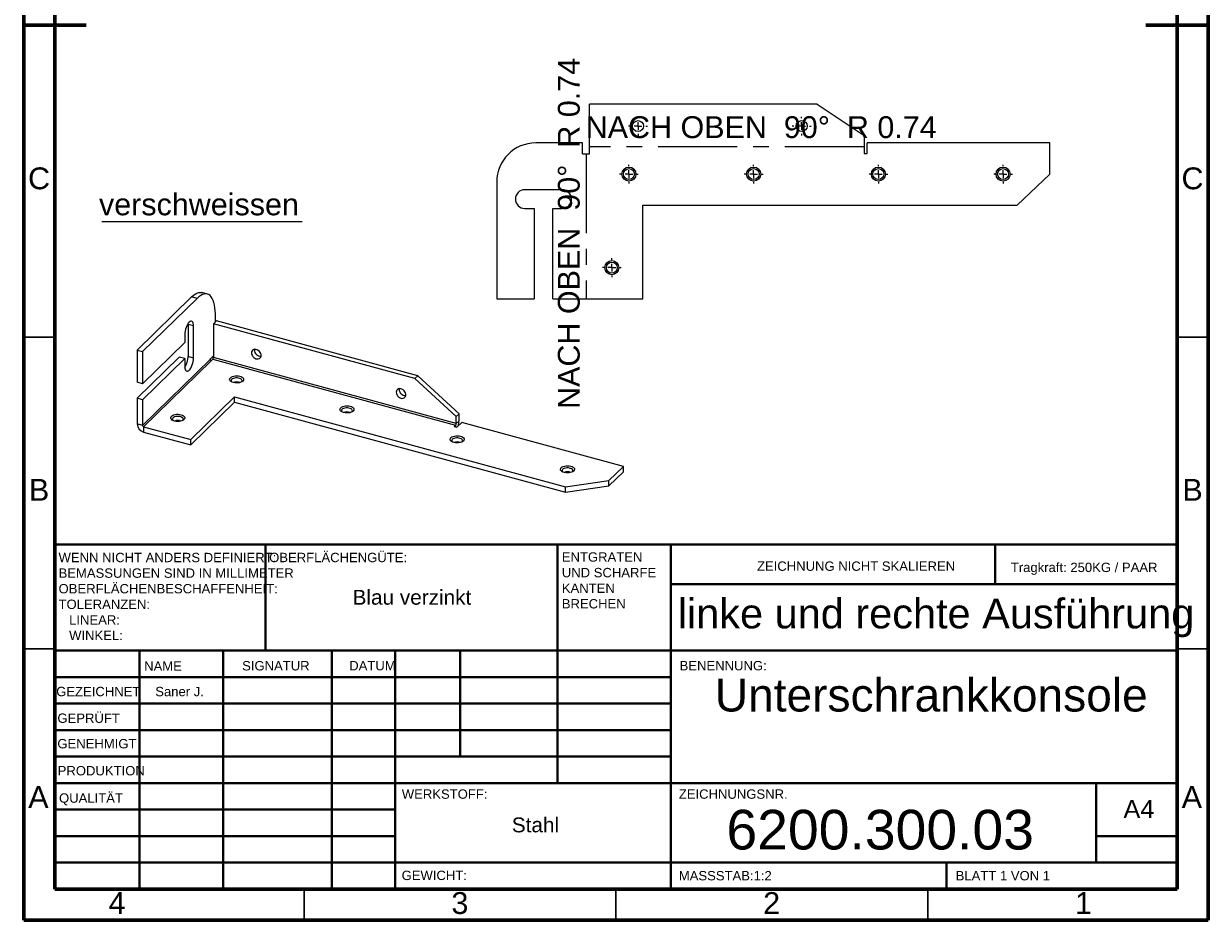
# Model space of a CAD drawing. Header units: millimetres. Extents: x 15 to 205, y 5 to 292.
# Tile 1 of 3: x 15 to 205, y 5 to 149. Entities that reach past the tile are written whole.
import ezdxf

# ---------------------------------------------------------------- set-up
doc = ezdxf.new("R2010")
doc.units = ezdxf.units.MM
doc.linetypes.add('CENTERX2', pattern=[20.32, 12.7, -2.54, 2.54, -2.54])
doc.layers.get('0').update_dxf_attribs({"color": 18, "true_color": 0x000000})
doc.styles.add('SLDTEXTSTYLE0', font='arial.ttf')

# ---------------------------------------------------------------- blocks, each defined once
blk = doc.blocks.new('SW_CENTERMARKSYMBOL_6')
at = {"color": 0, "linetype": 'Continuous', "lineweight": 0}
for p, q in [((-1.25, 0), (-1.5, 0)), ((0, 0), (-0.625, 0)), ((0, 1.25), (0, 1.5)), ((0, 0), (0, 0.625)), ((0, 0), (0.625, 0)), ((0, 0), (0, -0.625)), ((1.25, 0), (1.5, 0)), ((0, -1.25), (0, -1.5))]:
    blk.add_line(p, q, dxfattribs=at)
blk = doc.blocks.new('SW_CENTERMARKSYMBOL_5')
at = {"color": 0, "linetype": 'Continuous', "lineweight": 0}
for p, q in [((-1.25, 0), (-1.5, 0)), ((0, 0), (-0.625, 0)), ((0, 1.25), (0, 1.5)), ((0, 0), (0, 0.625)), ((0, 0), (0.625, 0)), ((0, 0), (0, -0.625)), ((1.25, 0), (1.5, 0)), ((0, -1.25), (0, -1.5))]:
    blk.add_line(p, q, dxfattribs=at)
blk = doc.blocks.new('SW_CENTERMARKSYMBOL_4')
at = {"color": 0, "linetype": 'Continuous', "lineweight": 0}
for p, q in [((-1.25, 0), (-1.5, 0)), ((0, 0), (-0.625, 0)), ((0, 1.25), (0, 1.5)), ((0, 0), (0, 0.625)), ((0, 0), (0.625, 0)), ((0, 0), (0, -0.625)), ((1.25, 0), (1.5, 0)), ((0, -1.25), (0, -1.5))]:
    blk.add_line(p, q, dxfattribs=at)
blk = doc.blocks.new('SW_CENTERMARKSYMBOL_3')
at = {"color": 0, "linetype": 'Continuous', "lineweight": 0}
for p, q in [((-1.25, 0), (-1.5, 0)), ((0, 0), (-0.625, 0)), ((0, 1.25), (0, 1.5)), ((0, 0), (0, 0.625)), ((0, 0), (0.625, 0)), ((0, 0), (0, -0.625)), ((1.25, 0), (1.5, 0)), ((0, -1.25), (0, -1.5))]:
    blk.add_line(p, q, dxfattribs=at)
blk = doc.blocks.new('SW_CENTERMARKSYMBOL_2')
at = {"color": 0, "linetype": 'Continuous', "lineweight": 0}
for p, q in [((-1.25, 0), (-1.5, 0)), ((0, 0), (-0.625, 0)), ((0, 1.25), (0, 1.5)), ((0, 0), (0, 0.625)), ((0, 0), (0.625, 0)), ((0, 0), (0, -0.625)), ((1.25, 0), (1.5, 0)), ((0, -1.25), (0, -1.5))]:
    blk.add_line(p, q, dxfattribs=at)
blk = doc.blocks.new('SW_CENTERMARKSYMBOL_1')
at = {"color": 0, "linetype": 'Continuous', "lineweight": 0}
for p, q in [((-1.25, 0), (-1.5, 0)), ((0, 0), (-0.625, 0)), ((0, 1.25), (0, 1.5)), ((0, 0), (0, 0.625)), ((0, 0), (0.625, 0)), ((0, 0), (0, -0.625)), ((1.25, 0), (1.5, 0)), ((0, -1.25), (0, -1.5))]:
    blk.add_line(p, q, dxfattribs=at)
blk = doc.blocks.new('SW_CENTERMARKSYMBOL_0')
at = {"color": 0, "linetype": 'Continuous', "lineweight": 0}
for p, q in [((-1.25, 0), (-1.5, 0)), ((0, 0), (-0.625, 0)), ((0, 1.25), (0, 1.5)), ((0, 0), (0, 0.625)), ((0, 0), (0.625, 0)), ((0, 0), (0, -0.625)), ((1.25, 0), (1.5, 0)), ((0, -1.25), (0, -1.5))]:
    blk.add_line(p, q, dxfattribs=at)
blk = doc.blocks.new('SW_NOTE_2')
at = {"color": 0, "linetype": 'Continuous', "lineweight": 0}
blk.add_line((-32.16, 0), (0, 0), dxfattribs=at)
at = {"color": 0, "linetype": 'Continuous', "lineweight": 0, "insert": (-32.61, 4.51), "char_height": 3.5, "width": 70.1522, "attachment_point": 1, "style": 'SLDTEXTSTYLE0'}
blk.add_mtext('verschweissen', dxfattribs=at)
blk = doc.blocks.new('SW_NOTE_1')
at = {"color": 0, "linetype": 'Continuous', "lineweight": 0, "char_height": 1.5, "attachment_point": 1, "style": 'SLDTEXTSTYLE0'}
for s, insert, width in [('WENN NICHT ANDERS DEFINIERT:', (0, 1.93), 72.2283), ('BEMASSUNGEN SIND IN MILLIMETER', (0, -0.57), 78.0978), ('OBERFLÄCHENBESCHAFFENHEIT:', (0, -3.07), 72.7011), ('TOLERANZEN:', (0, -5.57), 31.8587), ('LINEAR:', (1.69, -8.07), 18.8804), ('WINKEL:', (1.69, -10.57), 19.8098)]:
    blk.add_mtext(s, dxfattribs=dict(at, insert=insert, width=width))
blk = doc.blocks.new('SW_NOTE_0')
at = {"color": 0, "linetype": 'Continuous', "lineweight": 0, "char_height": 1.5, "attachment_point": 1, "style": 'SLDTEXTSTYLE0'}
for s, insert, width in [('ENTGRATEN', (0, 1.93), 28.4022), ('UND SCHARFE', (0, -0.57), 32.9348), ('KANTEN', (0, -3.07), 19.5978), ('BRECHEN', (0, -5.57), 23.087)]:
    blk.add_mtext(s, dxfattribs=dict(at, insert=insert, width=width))

msp = doc.modelspace()

# ---------------------------------------------------------------- linework, layer by layer
at = {"color": 18, "linetype": 'Continuous', "lineweight": 60, "true_color": 0x000000}
for p, q in [((15, 292), (15, 5)), ((205, 5), (205, 292)), ((20, 10), (20, 287)), ((200, 287), (200, 10)), ((15, 148.5), (25, 148.5)), ((195, 148.5), (205, 148.5)), ((20, 10), (200, 10)), ((15, 5), (205, 5))]:
    msp.add_line(p, q, dxfattribs=at)
at = {"color": 18, "linetype": 'Continuous', "lineweight": 15, "true_color": 0x000000}
for p, q in [((142.2788, 135.8453), (105.7638, 135.8453)), ((105.7638, 127.8889), (105.7638, 135.8453)), ((142.2788, 135.8453), (149.7788, 130.8453)), ((104.6224, 129.6389), (97.1224, 129.6389)), ((104.6224, 127.8889), (104.6224, 129.6389)), ((149.7788, 130.8453), (149.7788, 127.9547)), ((179.5788, 129.6389), (150.2788, 129.6389)), ((150.2788, 127.9547), (150.2788, 129.6389)), ((179.5788, 124.6389), (179.5788, 129.6389)), ((104.6224, 127.8889), (105.7638, 127.8889)), ((149.7788, 127.9547), (150.2788, 127.9547)), ((174.3288, 119.6389), (179.5788, 124.6389)), ((90.8724, 123.3889), (90.8724, 104.6389)), ((101.3724, 122.1389), (95.3724, 122.1389)), ((95.3724, 119.1389), (96.8724, 119.1389)), ((96.8724, 119.1389), (96.8724, 104.6389)), ((99.8724, 119.1389), (101.3724, 119.1389)), ((99.8724, 104.6389), (99.8724, 119.1389)), ((114.3288, 104.6389), (114.3288, 119.6389)), ((114.3288, 119.6389), (174.3288, 119.6389)), ((41.9372, 104.9612), (33.1867, 96.4204)), ((42.8217, 104.7208), (34.0711, 96.18)), ((42.8217, 104.7208), (41.9372, 104.9612)), ((44.4608, 105.3947), (43.5764, 105.6351)), ((90.8724, 104.6389), (96.8724, 104.6389)), ((99.8724, 104.6389), (114.3288, 104.6389)), ((45.9021, 101.0945), (45.4354, 100.639)), ((45.7385, 100.9348), (45.7385, 102.2104)), ((78.1966, 92.3175), (45.9021, 101.0945)), ((40.8382, 98.9276), (40.8382, 97.6419)), ((41.35, 100.6656), (41.3539, 100.5345)), ((41.3539, 100.5345), (41.3539, 95.3915)), ((42.2383, 100.2941), (41.3539, 100.5345)), ((42.2383, 95.1511), (42.2383, 100.2941)), ((77.73, 91.862), (45.4354, 100.639)), ((45.4354, 100.639), (45.4354, 95.2252)), ((40.8382, 97.6419), (34.0711, 91.037)), ((33.1867, 96.4204), (34.0711, 96.18)), ((33.1867, 96.4204), (33.1867, 91.2774)), ((39.9538, 95.3107), (33.1867, 88.7059)), ((34.0711, 96.18), (34.0711, 91.037)), ((34.0711, 88.4655), (40.8382, 95.0704)), ((40.8382, 95.0704), (39.9538, 95.3107)), ((40.8382, 95.0704), (40.8382, 93.7846)), ((42.2383, 95.1511), (41.3539, 95.3915)), ((44.9218, 94.9845), (45.4354, 95.4859)), ((84.3631, 84.6455), (45.4354, 95.2252)), ((51.9958, 96.4383), (52.004, 96.5455)), ((44.9218, 94.9281), (34.0711, 84.3375)), ((34.234, 84.1354), (45.0847, 94.726)), ((44.9218, 94.9281), (44.9218, 94.9845)), ((45.0847, 94.726), (45.0854, 94.7258)), ((45.0854, 94.7258), (45.3495, 94.9835)), ((45.3495, 94.9835), (84.2771, 84.4038)), ((34.0711, 91.037), (33.1867, 91.2774)), ((77.73, 91.862), (78.1966, 92.3175)), ((77.73, 91.862), (84.3631, 85.7734)), ((84.8298, 86.229), (78.1966, 92.3175)), ((75.2117, 90.1287), (75.22, 90.2359)), ((33.1867, 88.7059), (33.1867, 84.5779)), ((34.0711, 88.4655), (33.1867, 88.7059)), ((34.0711, 88.4655), (34.0711, 84.3375)), ((41.8098, 82.0765), (48.8102, 88.9091)), ((41.8098, 81.2193), (48.8102, 88.0519)), ((48.8102, 88.0519), (48.8102, 88.9091)), ((48.8102, 88.9091), (101.8753, 74.4871)), ((48.8102, 88.0519), (101.8753, 73.63)), ((84.3631, 85.7734), (84.8298, 86.229)), ((84.3631, 84.6455), (84.3631, 85.7734)), ((84.8298, 85.1011), (84.8298, 86.229)), ((34.0711, 84.3375), (33.1867, 84.5779)), ((34.234, 84.1354), (34.234, 83.2782)), ((34.234, 84.1354), (41.8098, 82.0765)), ((84.2771, 84.4038), (84.0438, 84.1761)), ((84.0438, 84.1761), (84.486, 84.0559)), ((84.2771, 84.4038), (84.2771, 84.1126)), ((84.3631, 84.6455), (84.8298, 85.1011)), ((84.486, 84.0559), (85.272, 84.823)), ((111.1854, 77.7803), (85.272, 84.823)), ((34.234, 83.2782), (41.8098, 81.2193)), ((41.8098, 81.2193), (41.8098, 82.0765)), ((108.852, 75.5028), (111.1854, 77.7803)), ((108.852, 74.6456), (111.1854, 76.9231)), ((111.1854, 76.9231), (111.1854, 77.7803)), ((101.8753, 74.4871), (108.852, 75.5028)), ((101.8753, 73.63), (108.852, 74.6456)), ((101.8753, 73.63), (101.8753, 74.4871)), ((108.852, 74.6456), (108.852, 75.5028))]:
    msp.add_line(p, q, dxfattribs=at)
at = {"color": 18, "linetype": 'CENTERX2', "true_color": 0x000000}
for p, q in [((105.2256, 127.8889), (105.2256, 104.6389)), ((149.7788, 128.9921), (105.7638, 128.9921))]:
    msp.add_line(p, q, dxfattribs=at)
at = {"color": 18, "linetype": 'Continuous', "lineweight": 30, "true_color": 0x000000}
for p, q in [((20, 98.5), (15, 98.5)), ((200, 98.5), (205, 98.5)), ((20, 48.5), (15, 48.5)), ((200, 48.5), (205, 48.5)), ((60, 10), (60, 5)), ((110, 10), (110, 5)), ((160, 10), (160, 5))]:
    msp.add_line(p, q, dxfattribs=at)
at = {"color": 18, "linetype": 'Continuous', "lineweight": 40, "true_color": 0x000000}
for p, q in [((20, 65.25), (20, 10)), ((20, 65.25), (200, 65.25)), ((53.8, 48.25), (53.8, 65.25)), ((100.6, 65.25), (100.6, 27)), ((118.8, 65.25), (118.8, 10)), ((170.8, 58.875), (170.8, 65.25)), ((200, 58.875), (118.8, 58.875)), ((200, 48.25), (20, 48.25)), ((33.5963, 48.25), (33.5963, 10)), ((46.991, 48.25), (46.991, 10)), ((64.3989, 48.25), (64.3989, 10)), ((74.6, 10), (74.6, 48.25)), ((85, 31.25), (85, 48.25)), ((118.8, 44), (20, 44)), ((118.8, 39.75), (20, 39.75)), ((118.8, 35.5), (20, 35.5)), ((118.8, 31.25), (20, 31.25)), ((74.6, 27), (20, 27)), ((74.6, 27), (200, 27)), ((187, 14.25), (187, 27)), ((74.6, 22.7499), (20, 22.7499)), ((74.6, 18.5), (20, 18.5)), ((200, 18.5), (187, 18.5)), ((20, 14.25), (200, 14.25)), ((163, 10), (163, 14.25))]:
    msp.add_line(p, q, dxfattribs=at)
at = {"color": 18, "linetype": 'Continuous', "lineweight": 15, "true_color": 0x000000}
for points in [[(41.9372, 104.9612), (42.2231, 105.2144), (42.5063, 105.4136), (42.784, 105.5569), (43.0535, 105.6428), (43.3122, 105.6706), (43.5578, 105.64), (43.5764, 105.6351)], [(45.7385, 102.2104), (45.7245, 102.7218), (45.6825, 103.2009), (45.6129, 103.643), (45.5165, 104.0439), (45.3941, 104.3997), (45.2469, 104.707), (45.0764, 104.9628), (44.8842, 105.1648), (44.6721, 105.3108), (44.4422, 105.3996), (44.1966, 105.4302), (43.9379, 105.4025), (43.6684, 105.3165), (43.3907, 105.1733), (43.1076, 104.974), (42.8217, 104.7208)], [(42.2383, 100.2941), (42.2248, 100.5319), (42.185, 100.7342), (42.1203, 100.8933), (42.0332, 101.0032), (41.9272, 101.0595), (41.8061, 101.0602), (41.6748, 101.0052), (41.5382, 100.8966), (41.4017, 100.7386), (41.2703, 100.5373), (41.1493, 100.3003), (41.0432, 100.0369), (40.9562, 99.7571), (40.8915, 99.4717), (40.8517, 99.1916), (40.8382, 98.9276)], [(40.8382, 93.7846), (40.8517, 93.5469), (40.8915, 93.3446), (40.9562, 93.1854), (41.0432, 93.0756), (41.1493, 93.0192), (41.2703, 93.0185), (41.4017, 93.0735), (41.5382, 93.1821), (41.6748, 93.3401), (41.8061, 93.5415), (41.9272, 93.7784), (42.0332, 94.0419), (42.1203, 94.3217), (42.185, 94.6071), (42.2248, 94.8872), (42.2383, 95.1511)], [(49.9356, 91.3108), (49.9904, 91.3813), (50.0278, 91.4926), (50.0103, 91.6052), (49.939, 91.712), (49.8183, 91.8063), (49.6559, 91.8822), (49.4619, 91.9349), (49.2485, 91.9612), (49.0292, 91.9592), (48.8178, 91.9293), (48.6274, 91.8732), (48.4701, 91.7944), (48.3558, 91.698), (48.2916, 91.59), (48.2815, 91.4772), (48.3263, 91.3666), (48.3719, 91.3108)], [(40.503, 85.1392), (40.5578, 85.2096), (40.5952, 85.3209), (40.5777, 85.4335), (40.5064, 85.5404), (40.3857, 85.6347), (40.2233, 85.7106), (40.0293, 85.7633), (39.816, 85.7895), (39.5967, 85.7876), (39.3852, 85.7576), (39.1948, 85.7015), (39.0375, 85.6228), (38.9232, 85.5264), (38.859, 85.4184), (38.849, 85.3055), (38.8937, 85.195), (38.9393, 85.1392)], [(67.624, 86.5035), (67.6788, 86.5739), (67.7162, 86.6852), (67.6987, 86.7978), (67.6273, 86.9047), (67.5067, 86.999), (67.3442, 87.0749), (67.1503, 87.1276), (66.9369, 87.1538), (66.7176, 87.1519), (66.5061, 87.122), (66.3158, 87.0659), (66.1585, 86.9871), (66.0441, 86.8907), (65.9799, 86.7827), (65.9699, 86.6699), (66.0147, 86.5593), (66.0602, 86.5035)], [(85.3123, 81.6962), (85.3671, 81.7666), (85.4046, 81.8779), (85.387, 81.9905), (85.3157, 82.0974), (85.195, 82.1917), (85.0326, 82.2676), (84.8386, 82.3203), (84.6253, 82.3465), (84.406, 82.3446), (84.1945, 82.3146), (84.0041, 82.2585), (83.8468, 82.1798), (83.7325, 82.0834), (83.6683, 81.9754), (83.6583, 81.8625), (83.703, 81.752), (83.7486, 81.6962)], [(103.0007, 76.8889), (103.0555, 76.9593), (103.0929, 77.0706), (103.0754, 77.1832), (103.0041, 77.29), (102.8834, 77.3844), (102.721, 77.4603), (102.527, 77.513), (102.3136, 77.5392), (102.0943, 77.5373), (101.8829, 77.5073), (101.6925, 77.4512), (101.5352, 77.3725), (101.4208, 77.2761), (101.3566, 77.1681), (101.3466, 77.0552), (101.3914, 76.9446), (101.437, 76.8889)]]:
    msp.add_lwpolyline(points, dxfattribs=at)
for points in [[(51.5291, 95.9828), (51.5534, 95.7897), (51.6248, 95.5954), (51.7388, 95.4124), (51.8883, 95.2519), (52.0638, 95.1241), (52.2543, 95.0371), (52.4479, 94.9963), (52.6324, 95.0043), (52.7962, 95.0605), (52.929, 95.1615), (53.0225, 95.3008), (53.0707, 95.4698), (53.0707, 95.6578), (53.0225, 95.853), (52.929, 96.0432), (52.7962, 96.2163), (52.6324, 96.3616), (52.4479, 96.4698), (52.2543, 96.5342), (52.0638, 96.5508), (51.8883, 96.5184), (51.7388, 96.4392), (51.6248, 96.3181), (51.5534, 96.1627)], [(48.6287, 91.215), (48.4205, 91.288), (48.249, 91.3831), (48.1229, 91.4954), (48.0485, 91.6194), (48.0295, 91.7487), (48.0669, 91.8771), (48.1588, 91.9979), (48.3005, 92.1051), (48.4851, 92.1934), (48.7032, 92.2584), (48.9439, 92.2967), (49.1951, 92.3065), (49.4442, 92.2872), (49.6788, 92.2399), (49.887, 92.1669), (50.0585, 92.0718), (50.1846, 91.9595), (50.259, 91.8355), (50.278, 91.7062), (50.2406, 91.5779), (50.1487, 91.457), (50.0069, 91.3498), (49.8224, 91.2615), (49.6043, 91.1965), (49.3636, 91.1582), (49.1124, 91.1484), (48.8633, 91.1677)], [(74.745, 89.6732), (74.7694, 89.48), (74.8408, 89.2858), (74.9548, 89.1027), (75.1042, 88.9423), (75.2798, 88.8145), (75.4703, 88.7275), (75.6639, 88.6867), (75.8484, 88.6947), (76.0122, 88.7509), (76.145, 88.8519), (76.2384, 88.9912), (76.2867, 89.1602), (76.2867, 89.3482), (76.2384, 89.5434), (76.145, 89.7336), (76.0122, 89.9067), (75.8484, 90.0519), (75.6639, 90.1602), (75.4703, 90.2246), (75.2798, 90.2412), (75.1042, 90.2088), (74.9548, 90.1296), (74.8408, 90.0085), (74.7694, 89.8531)], [(66.3171, 86.4077), (66.1088, 86.4807), (65.9374, 86.5758), (65.8113, 86.6881), (65.7369, 86.812), (65.7179, 86.9414), (65.7552, 87.0697), (65.8471, 87.1905), (65.9889, 87.2978), (66.1735, 87.3861), (66.3916, 87.4511), (66.6322, 87.4894), (66.8834, 87.4992), (67.1326, 87.4799), (67.3671, 87.4326), (67.5754, 87.3596), (67.7468, 87.2645), (67.8729, 87.1522), (67.9474, 87.0282), (67.9663, 86.8988), (67.929, 86.7705), (67.8371, 86.6497), (67.6953, 86.5425), (67.5107, 86.4542), (67.2927, 86.3892), (67.052, 86.3509), (66.8008, 86.3411), (66.5516, 86.3604)], [(39.1961, 85.0434), (38.9879, 85.1164), (38.8164, 85.2115), (38.6903, 85.3238), (38.6159, 85.4477), (38.5969, 85.5771), (38.6343, 85.7054), (38.7262, 85.8262), (38.868, 85.9335), (39.0525, 86.0218), (39.2706, 86.0867), (39.5113, 86.1251), (39.7625, 86.1349), (40.0116, 86.1156), (40.2462, 86.0683), (40.4544, 85.9953), (40.6259, 85.9002), (40.752, 85.7879), (40.8264, 85.6639), (40.8454, 85.5345), (40.808, 85.4062), (40.7161, 85.2854), (40.5744, 85.1782), (40.3898, 85.0898), (40.1717, 85.0249), (39.931, 84.9866), (39.6798, 84.9768), (39.4307, 84.9961)], [(84.0054, 81.6004), (83.7972, 81.6734), (83.6257, 81.7684), (83.4996, 81.8808), (83.4252, 82.0047), (83.4062, 82.1341), (83.4436, 82.2624), (83.5355, 82.3832), (83.6773, 82.4905), (83.8618, 82.5788), (84.0799, 82.6437), (84.3206, 82.6821), (84.5718, 82.6918), (84.8209, 82.6726), (85.0555, 82.6253), (85.2637, 82.5522), (85.4352, 82.4572), (85.5613, 82.3449), (85.6357, 82.2209), (85.6547, 82.0915), (85.6173, 81.9632), (85.5254, 81.8424), (85.3837, 81.7352), (85.1991, 81.6468), (84.981, 81.5819), (84.7403, 81.5436), (84.4891, 81.5338), (84.24, 81.553)], [(101.6938, 76.7931), (101.4856, 76.8661), (101.3141, 76.9611), (101.188, 77.0735), (101.1136, 77.1974), (101.0946, 77.3268), (101.132, 77.4551), (101.2239, 77.5759), (101.3656, 77.6832), (101.5502, 77.7715), (101.7683, 77.8364), (102.009, 77.8747), (102.2602, 77.8845), (102.5093, 77.8653), (102.7439, 77.8179), (102.9521, 77.7449), (103.1236, 77.6499), (103.2497, 77.5375), (103.3241, 77.4136), (103.3431, 77.2842), (103.3057, 77.1559), (103.2138, 77.0351), (103.072, 76.9278), (102.8875, 76.8395), (102.6694, 76.7746), (102.4287, 76.7363), (102.1775, 76.7265), (101.9284, 76.7457)]]:
    msp.add_lwpolyline(points, close=True, dxfattribs=at)
for centre, radius in [((113.5288, 132.3453), 0.875), ((139.7788, 132.3453), 0.875), ((112.0788, 124.6389), 1.125), ((112.0788, 124.6389), 0.875), ((132.0788, 124.6389), 1.125), ((132.0788, 124.6389), 0.875), ((152.0788, 124.6389), 1.125), ((152.0788, 124.6389), 0.875), ((172.0788, 124.6389), 1.125), ((172.0788, 124.6389), 0.875), ((109.3288, 109.6389), 1.125), ((109.3288, 109.6389), 0.875)]:
    msp.add_circle(centre, radius, dxfattribs=at)
for centre, radius, start, end in [((97.1224, 123.3889), 6.25, 90, 180), ((95.3724, 120.6389), 1.5, 90, 270), ((101.3724, 120.6389), 1.5, 270, 90), ((38.0472, 95.421), 3.3068, 327.691599, 359.489847), ((45.0588, 95.223), 0.3766, 320.512944, 0.343437), ((53.0218, 96.4808), 1.0269, 182.370525, 272.607267), ((45.145, 94.9413), 0.2237, 183.391562, 254.33381), ((49.1537, 89.8171), 1.5077, 68.675197, 111.324803), ((76.2378, 90.1712), 1.0269, 182.370525, 272.607267), ((66.8421, 85.0097), 1.5077, 68.675197, 111.324803), ((34.6223, 84.6629), 1.4381, 183.391562, 254.33381), ((34.2944, 84.3507), 0.2237, 183.391562, 254.33381), ((39.7212, 83.6454), 1.5077, 68.675197, 111.324803), ((83.9865, 84.6433), 0.3766, 320.512944, 0.343437), ((82.1305, 85.1474), 2.6997, 340.306357, 359.015353), ((84.5305, 80.2024), 1.5077, 68.675197, 111.324803), ((102.2188, 75.3951), 1.5077, 68.675197, 111.324803)]:
    msp.add_arc(centre, radius, start, end, dxfattribs=at)

# ---------------------------------------------------------------- block references
at = {"color": 18, "linetype": 'Continuous', "lineweight": 0, "true_color": 0x000000}
for name, p in [('SW_CENTERMARKSYMBOL_5', (113.5288, 132.3453)), ('SW_CENTERMARKSYMBOL_6', (139.7788, 132.3453)), ('SW_CENTERMARKSYMBOL_0', (112.0788, 124.6389)), ('SW_CENTERMARKSYMBOL_1', (132.0788, 124.6389)), ('SW_CENTERMARKSYMBOL_2', (152.0788, 124.6389)), ('SW_CENTERMARKSYMBOL_3', (172.0788, 124.6389)), ('SW_NOTE_2', (59.6873, 117.025)), ('SW_CENTERMARKSYMBOL_4', (109.3288, 109.6389)), ('SW_NOTE_1', (20.5937, 61.9874)), ('SW_NOTE_0', (101.3092, 62.0695))]:
    msp.add_blockref(name, p, dxfattribs=at)

# ---------------------------------------------------------------- texts
at = {"color": 18, "linetype": 'Continuous', "lineweight": 0, "true_color": 0x000000, "insert": (100.6785, 115.1313), "char_height": 3.5, "width": 117.896739, "attachment_point": 2, "rotation": 90, "style": 'SLDTEXTSTYLE0'}
msp.add_mtext('NACH OBEN  90°  R 0.74', dxfattribs=at)
at = {"color": 18, "linetype": 'Continuous', "lineweight": 0, "true_color": 0x000000, "style": 'SLDTEXTSTYLE0'}
for s, insert, char_height, width, attachment_point in [('NACH OBEN  90°  R 0.74', (133.2874, 133.919), 3.5, 117.896739, 2), ('C', (17.4635, 125.7095), 3.5, 13.201087, 2), ('C', (202.4635, 125.7095), 3.5, 13.201087, 2), ('B', (17.4733, 75.7665), 3.5, 12.326087, 2), ('B', (202.4733, 75.7665), 3.5, 12.326087, 2), ('OBERFLÄCHENGÜTE:', (54.3713, 63.9193), 1.5, 46.711957, 1), ('ZEICHNUNG NICHT SKALIEREN', (132.6146, 62.533), 1.5, 65.983696, 1), ('Tragkraft: 250KG / PAAR', (173.3276, 62.3349), 1.5, 49.76087, 1), ('Blau verzinkt', (77.2702, 57.9812), 2.3813, 42.16454, 2), ('linke und rechte Ausführung', (161.3327, 56.5697), 4.7625, 172.588859, 2), ('NAME', (34.3222, 46.5015), 1.5, 14.836957, 1), ('SIGNATUR', (50.0336, 46.5618), 1.5, 24.521739, 1), ('DATUM', (67.2147, 46.5762), 1.5, 17.527174, 1), ('BENENNUNG:', (120.2021, 46.5762), 1.5, 30.48913, 1), ('Unterschrankkonsole', (160.5622, 43.7658), 5.2917, 146.959712, 2), ('GEZEICHNET', (20.2121, 42.4297), 1.5, 29.836957, 1), ('Saner J.', (40.0022, 42.4283), 1.4986, 17.966911, 2), ('GEPRÜFT', (20.4105, 38.1544), 1.5, 22.875, 1), ('GENEHMIGT', (20.4017, 34.0643), 1.5, 28.206522, 1), ('PRODUKTION', (20.4552, 29.7337), 1.5, 30.48913, 1), ('A', (17.3602, 26.5165), 3.5, 13.581522, 2), ('QUALITÄT', (20.669, 25.3496), 1.5, 23.331522, 1), ('WERKSTOFF:', (75.6459, 25.9861), 1.5, 30, 1), ('ZEICHNUNGSNR.', (120.074, 25.9861), 1.5, 37.434783, 1), ('A', (202.3602, 26.5165), 3.5, 13.581522, 2), ('6200.300.03', (152.3753, 22.7055), 6.35, 109.330435, 2), ('A4', (191.3887, 24.3004), 2.9104, 15.374504, 1), ('Stahl', (97.0828, 21.4856), 2.3813, 19.102167, 2), ('GEWICHT:', (75.6178, 12.9493), 1.4986, 23.488926, 1), ('MASSSTAB:1:2', (120.074, 12.9001), 1.5, 32.478261, 1), ('BLATT 1 VON 1', (164.4783, 12.9001), 1.5, 32.380435, 1), ('4', (29.9648, 9.5165), 3.5, 11.831522, 2), ('3', (84.9648, 9.5165), 3.5, 11.603261, 2), ('2', (134.9648, 9.5165), 3.5, 11.641304, 2), ('1', (184.9648, 9.5165), 3.5, 9.625, 2)]:
    msp.add_mtext(s, dxfattribs=dict(at, insert=insert, char_height=char_height, width=width, attachment_point=attachment_point))

doc.saveas('drawing.dxf')
